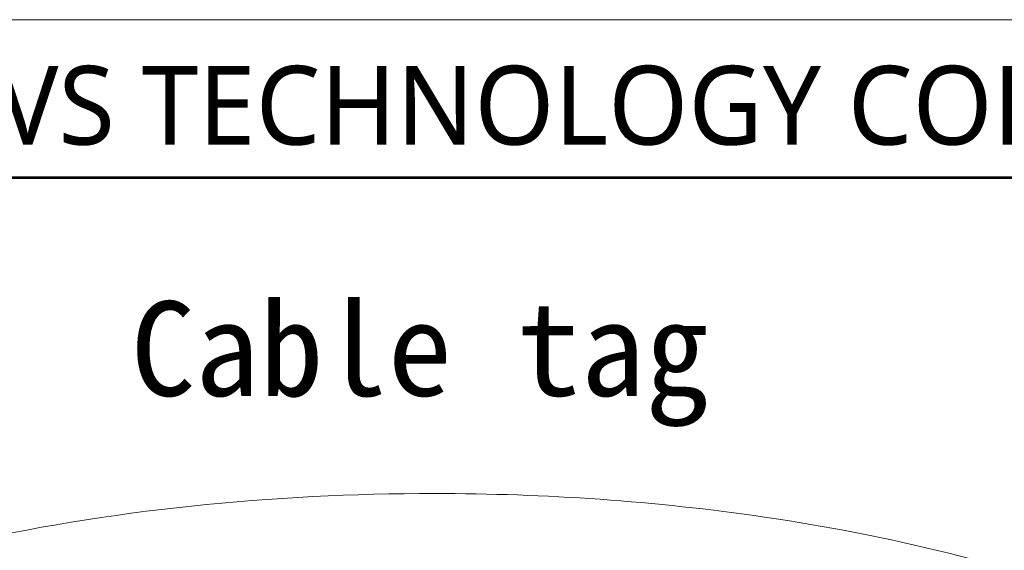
# Model space of a CAD drawing. Header units: millimetres. Extents: x -201 to 202, y 143 to 428.
# Tile 7 of 8: x 145 to 176, y 411 to 428. Entities that reach past the tile are written whole.
import ezdxf

# ---------------------------------------------------------------- set-up
doc = ezdxf.new("R2010")
doc.units = ezdxf.units.MM
doc.header["$LTSCALE"] = 0.25
doc.linetypes.add('HIDDEN', pattern=[9.525, 6.35, -3.175])
doc.layers.add('CABLE TAG (BLUE)', color=7, linetype='Continuous', lineweight=20)
doc.layers.add('TXT1', color=5, linetype='Continuous', lineweight=20)
doc.layers.add('EMPTY LINE', color=252, linetype='Continuous', lineweight=0, plot=False)
doc.layers.add('FORM', color=7, linetype='Continuous')
doc.styles.add('VS Standard', font='msgothic.ttc', dxfattribs={"height": 3})
doc.styles.add('VST_ﾒｲﾘｵ', font='txt', dxfattribs={"height": 2.5})

msp = doc.modelspace()

# ---------------------------------------------------------------- linework, layer by layer
at = {"layer": 'CABLE TAG (BLUE)'}
for points, knots in [([(158.2043, 412.7156), (153.0614, 412.7134), (147.8712, 412.2068), (139.1904, 410.2142), (135.1862, 408.8906), (129.4001, 405.4516), (126.6325, 403.184), (125.8911, 400.2141)], [5.6003084, 5.6003084, 5.6003084, 5.6003084, 7.9254145, 7.9254145, 9.6774696, 9.6774696, 10.9998668, 10.9998668, 10.9998668, 10.9998668]), ([(158.2043, 412.7156), (161.7176, 412.717), (165.2237, 412.4748), (172.5724, 411.397), (176.5652, 410.4589), (183.0209, 407.9061), (186.229, 406.2295), (189.2132, 403.0176), (190.0853, 401.754), (190.4839, 400.3561), (190.5192, 400.2141)], [0, 0, 0, 0, 1.5883169, 1.5883169, 3.3772984, 3.3772984, 4.7810972, 4.7810972, 5.327238, 5.3884661, 5.3884661, 5.3884661, 5.3884661])]:
    msp.add_open_spline(points, degree=3, knots=knots, dxfattribs=at)
at = {"layer": 'EMPTY LINE'}
msp.add_line((201.5, 427.75), (-201.5, 427.75), dxfattribs=at)
at = {"layer": 'FORM', "linetype": 'HIDDEN'}
msp.add_lwpolyline([(-196.5, 422.75), (196.5, 422.75), (196.5, 147.75), (-196.5, 147.75)], close=True, dxfattribs=at)
at = {"layer": 'FORM'}
for points in [[(-196.5, 422.75), (-196.5, 147.75), (-78.5, 147.75), (-78.5, 159.75), (16.5, 159.75), (16.5, 177.25), (196.5, 177.25), (196.5, 422.75), (-196.5, 422.75)], [(196.4784, 422.7158), (119.3906, 422.7158), (119.3906, 381.8089), (196.4784, 381.8089)]]:
    msp.add_lwpolyline(points, close=True, dxfattribs=at)

# ---------------------------------------------------------------- texts
at = {"layer": 'FORM', "insert": (194.5, 423.75), "char_height": 2.5, "attachment_point": 9, "style": 'VST_ﾒｲﾘｵ'}
msp.add_mtext('{\\fMeiryo|b0|i0|c128|p50;VS TECHNOLOGY CORPORATION}', dxfattribs=at)
at = {"layer": 'TXT1', "insert": (148.56, 418.8156), "char_height": 3, "width": 22.720286, "attachment_point": 1, "style": 'VS Standard'}
msp.add_mtext('Cable tag ', dxfattribs=at)

doc.saveas('drawing.dxf')
